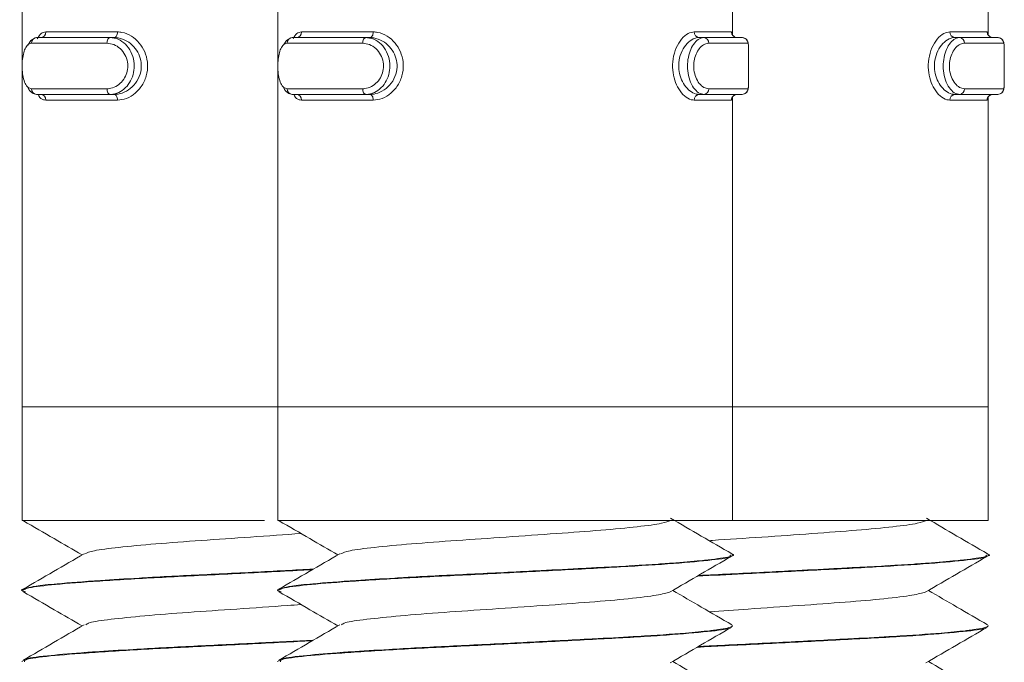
# Model space of a CAD drawing. Header units: millimetres. Extents: x -480 to 1549, y -2911 to -293.
# Tile 58 of 106: x -258 to -241, y -335 to -324. Entities that reach past the tile are written whole.
import ezdxf

# ---------------------------------------------------------------- set-up
doc = ezdxf.new("R2010")
doc.units = ezdxf.units.MM

msp = doc.modelspace()

# ---------------------------------------------------------------- linework, layer by layer
at = {"color": 7, "linetype": 'Continuous', "lineweight": 15}
for p, q in [((-257.951, -318.462), (-257.951, -324.316)), ((-253.451, -318.462), (-253.451, -324.316)), ((-245.451, -323.845), (-245.451, -318.944)), ((-240.951, -323.845), (-240.951, -318.944)), ((-257.538, -323.787), (-256.274, -323.787)), ((-253.038, -323.787), (-251.774, -323.787)), ((-246.125, -323.787), (-245.469, -323.787)), ((-241.625, -323.787), (-240.969, -323.787)), ((-256.461, -323.987), (-257.789, -323.987)), ((-257.699, -323.887), (-256.403, -323.887)), ((-256.332, -323.887), (-256.403, -323.887)), ((-251.96, -323.987), (-253.289, -323.987)), ((-253.199, -323.887), (-251.903, -323.887)), ((-251.832, -323.887), (-251.903, -323.887)), ((-246.042, -323.887), (-245.954, -323.887)), ((-245.954, -323.887), (-245.282, -323.887)), ((-245.182, -323.987), (-245.871, -323.987)), ((-241.542, -323.887), (-241.454, -323.887)), ((-241.454, -323.887), (-240.782, -323.887)), ((-240.682, -323.987), (-241.371, -323.987)), ((-245.168, -324.633), (-245.168, -324.144)), ((-240.668, -324.633), (-240.668, -324.144)), ((-257.951, -324.462), (-257.951, -330.387)), ((-253.451, -324.462), (-253.451, -330.387)), ((-257.789, -324.787), (-256.461, -324.787)), ((-256.403, -324.887), (-257.699, -324.887)), ((-256.332, -324.887), (-256.403, -324.887)), ((-253.289, -324.787), (-251.96, -324.787)), ((-251.903, -324.887), (-253.199, -324.887)), ((-251.832, -324.887), (-251.903, -324.887)), ((-246.042, -324.887), (-245.954, -324.887)), ((-245.282, -324.887), (-245.954, -324.887)), ((-245.871, -324.787), (-245.182, -324.787)), ((-241.542, -324.887), (-241.454, -324.887)), ((-240.782, -324.887), (-241.454, -324.887)), ((-241.371, -324.787), (-240.682, -324.787)), ((-256.274, -324.987), (-257.538, -324.987)), ((-251.774, -324.987), (-253.038, -324.987)), ((-245.469, -324.987), (-246.125, -324.987)), ((-245.451, -330.387), (-245.451, -324.944)), ((-240.969, -324.987), (-241.625, -324.987)), ((-240.951, -330.387), (-240.951, -324.944)), ((-257.951, -330.387), (-257.951, -332.387)), ((-257.951, -330.387), (-253.451, -330.387)), ((-253.451, -330.387), (-253.451, -332.387)), ((-253.451, -330.387), (-245.451, -330.387)), ((-253.451, -330.387), (-247.359, -330.387)), ((-247.359, -330.387), (-245.451, -330.387)), ((-245.451, -332.387), (-245.451, -330.387)), ((-245.451, -330.387), (-240.951, -330.387)), ((-245.451, -330.387), (-242.859, -330.387)), ((-242.859, -330.387), (-240.951, -330.387)), ((-240.951, -332.387), (-240.951, -330.387)), ((-257.951, -332.387), (-253.687, -332.387)), ((-253.451, -332.387), (-245.451, -332.387)), ((-245.451, -332.387), (-240.951, -332.387)), ((-245.451, -332.997), (-245.451, -332.987)), ((-240.951, -332.997), (-240.951, -332.987)), ((-257.951, -333.612), (-257.951, -333.622)), ((-253.451, -333.612), (-253.451, -333.622)), ((-245.451, -334.247), (-245.451, -334.237)), ((-240.951, -334.247), (-240.951, -334.237)), ((-257.951, -334.862), (-257.951, -334.872)), ((-253.451, -334.862), (-253.451, -334.872))]:
    msp.add_line(p, q, dxfattribs=at)
at = {"color": 7, "linetype": 'Continuous', "lineweight": 15, "flags": 128}
for points in [[(-256.274, -323.787), (-256.275, -323.807), (-256.279, -323.826), (-256.284, -323.843), (-256.291, -323.858), (-256.3, -323.87), (-256.31, -323.88), (-256.321, -323.885), (-256.332, -323.887)], [(-251.774, -323.787), (-251.775, -323.807), (-251.779, -323.826), (-251.784, -323.843), (-251.791, -323.858), (-251.8, -323.87), (-251.81, -323.88), (-251.821, -323.885), (-251.832, -323.887)], [(-257.853, -324.019), (-257.803, -323.939), (-257.726, -323.891), (-257.699, -323.887), (-257.699, -323.887), (-257.699, -323.887)], [(-256.403, -323.887), (-256.415, -323.889), (-256.425, -323.895), (-256.435, -323.904), (-256.444, -323.917), (-256.451, -323.932), (-256.456, -323.949), (-256.459, -323.968), (-256.461, -323.987)], [(-253.346, -324.008), (-253.303, -323.939), (-253.226, -323.891), (-253.199, -323.887), (-253.199, -323.887), (-253.199, -323.887)], [(-251.903, -323.887), (-251.915, -323.889), (-251.925, -323.895), (-251.935, -323.904), (-251.944, -323.917), (-251.951, -323.932), (-251.956, -323.949), (-251.959, -323.968), (-251.96, -323.987)], [(-245.168, -324.178), (-245.168, -324.136), (-245.17, -324.034), (-245.175, -323.985), (-245.183, -323.958), (-245.196, -323.933), (-245.218, -323.909), (-245.251, -323.892), (-245.274, -323.888), (-245.28, -323.887), (-245.281, -323.887), (-245.281, -323.887), (-245.282, -323.887), (-245.282, -323.887), (-245.282, -323.887), (-245.282, -323.887), (-245.282, -323.887)], [(-256.461, -324.787), (-256.459, -324.807), (-256.456, -324.826), (-256.451, -324.843), (-256.444, -324.858), (-256.435, -324.87), (-256.425, -324.88), (-256.415, -324.885), (-256.403, -324.887)], [(-256.332, -324.887), (-256.321, -324.889), (-256.31, -324.895), (-256.3, -324.904), (-256.291, -324.917), (-256.284, -324.932), (-256.279, -324.949), (-256.275, -324.968), (-256.274, -324.987)], [(-251.96, -324.787), (-251.959, -324.807), (-251.956, -324.826), (-251.951, -324.843), (-251.944, -324.858), (-251.935, -324.87), (-251.925, -324.88), (-251.915, -324.885), (-251.903, -324.887)], [(-251.832, -324.887), (-251.821, -324.889), (-251.81, -324.895), (-251.8, -324.904), (-251.791, -324.917), (-251.784, -324.932), (-251.779, -324.949), (-251.775, -324.968), (-251.774, -324.987)]]:
    msp.add_lwpolyline(points, dxfattribs=at)
at = {"color": 7, "linetype": 'Continuous', "lineweight": 15}
for centre, radius, start, end in [((-257.633, -323.792), 0.0953, 273.3008, 2.9354), ((-253.133, -323.792), 0.0953, 273.3008, 2.9354), ((-246.032, -323.795), 0.0928, 175.2316, 264.2451), ((-245.369, -323.788), 0.0998, 179.8746, 269.8516), ((-241.532, -323.795), 0.0928, 175.2409, 264.2408), ((-240.869, -323.788), 0.0998, 179.8746, 269.8473), ((-257.694, -323.983), 0.0955, 93.0722, 182.7884), ((-253.194, -323.983), 0.0955, 93.0676, 182.7931), ((-245.963, -323.979), 0.0925, 355.0156, 83.9864), ((-245.282, -323.987), 0.0998, 359.8918, 89.9157), ((-241.463, -323.979), 0.0925, 355.0176, 83.9844), ((-240.782, -323.987), 0.0998, 359.8961, 89.9157), ((-257.694, -324.792), 0.0955, 177.2216, 266.9177), ((-257.633, -324.982), 0.0953, 357.0561, 86.7246), ((-253.194, -324.792), 0.0955, 177.2169, 266.9224), ((-253.133, -324.982), 0.0953, 357.0561, 86.7246), ((-246.032, -324.98), 0.0927, 95.7287, 184.7779), ((-245.963, -324.795), 0.0925, 276.0238, 4.9741), ((-245.369, -324.987), 0.0998, 90.1241, 180.1326), ((-245.37, -324.979), 0.0916, 89.6601, 156.4812), ((-245.282, -324.787), 0.0998, 270.094, 0.0984), ((-241.532, -324.98), 0.0927, 95.733, 184.7685), ((-241.463, -324.795), 0.0925, 276.0258, 4.9721), ((-240.869, -324.987), 0.0998, 90.1284, 180.1326), ((-240.87, -324.979), 0.0916, 89.6593, 156.482), ((-240.782, -324.787), 0.0998, 270.094, 0.0941)]:
    msp.add_arc(centre, radius, start, end, dxfattribs=at)
at = {"color": 8, "linetype": 'Continuous', "lineweight": 15}
for points, knots in [([(-257.686, -323.911), (-257.664, -323.874), (-257.623, -323.803), (-257.566, -323.792), (-257.538, -323.787)], [0, 0, 0, 0, 0.5209079, 1, 1, 1, 1]), ([(-253.186, -323.911), (-253.164, -323.874), (-253.123, -323.803), (-253.066, -323.792), (-253.038, -323.787)], [0, 0, 0, 0, 0.5208964, 1, 1, 1, 1]), ([(-257.538, -324.987), (-257.552, -324.986), (-257.596, -324.98), (-257.643, -324.949), (-257.666, -324.896), (-257.67, -324.887)], [0, 0, 0, 0, 0.2732654, 0.8789457, 1, 1, 1, 1]), ([(-253.038, -324.987), (-253.052, -324.986), (-253.096, -324.98), (-253.143, -324.949), (-253.166, -324.896), (-253.17, -324.887)], [0, 0, 0, 0, 0.2732332, 0.8790152, 1, 1, 1, 1])]:
    msp.add_open_spline(points, degree=3, knots=knots, dxfattribs=at)
at = {"color": 7, "linetype": 'Continuous', "lineweight": 15}
for points, knots in [([(-256.274, -323.787), (-256.248, -323.789), (-256.165, -323.794), (-256.027, -323.851), (-255.887, -323.973), (-255.789, -324.133), (-255.739, -324.318), (-255.748, -324.519), (-255.822, -324.713), (-255.953, -324.87), (-256.112, -324.969), (-256.222, -324.981), (-256.274, -324.987)], [0, 0, 0, 0, 0.049964, 0.16072, 0.265966, 0.365263, 0.46297, 0.565677, 0.676025, 0.789421, 0.900469, 1, 1, 1, 1]), ([(-251.774, -323.787), (-251.748, -323.789), (-251.665, -323.794), (-251.527, -323.851), (-251.387, -323.973), (-251.289, -324.133), (-251.239, -324.318), (-251.248, -324.519), (-251.322, -324.713), (-251.453, -324.87), (-251.612, -324.969), (-251.722, -324.981), (-251.774, -324.987)], [0, 0, 0, 0, 0.0499755, 0.1607277, 0.265968, 0.3652662, 0.4629711, 0.5656768, 0.6760274, 0.7894162, 0.9004647, 1, 1, 1, 1]), ([(-246.125, -324.987), (-246.142, -324.986), (-246.2, -324.981), (-246.297, -324.924), (-246.4, -324.802), (-246.473, -324.642), (-246.511, -324.456), (-246.504, -324.256), (-246.448, -324.061), (-246.352, -323.905), (-246.237, -323.805), (-246.161, -323.793), (-246.125, -323.787)], [0, 0, 0, 0, 0.049955, 0.160722, 0.265974, 0.365253, 0.462977, 0.565669, 0.676017, 0.789419, 0.900457, 1, 1, 1, 1]), ([(-245.37, -323.887), (-245.384, -323.885), (-245.41, -323.882), (-245.438, -323.86), (-245.451, -323.841), (-245.455, -323.83), (-245.455, -323.83), (-245.455, -323.83)], [0, 0, 0, 0, 0.250742, 0.466798, 0.653521, 0.835271, 1, 1, 1, 1]), ([(-241.625, -324.987), (-241.642, -324.986), (-241.7, -324.981), (-241.797, -324.924), (-241.9, -324.802), (-241.973, -324.642), (-242.011, -324.456), (-242.004, -324.256), (-241.948, -324.061), (-241.852, -323.905), (-241.737, -323.805), (-241.661, -323.793), (-241.625, -323.787)], [0, 0, 0, 0, 0.0499645, 0.1607188, 0.265971, 0.3652542, 0.4629766, 0.565668, 0.6760136, 0.7894246, 0.9004587, 1, 1, 1, 1]), ([(-240.87, -323.887), (-240.884, -323.885), (-240.91, -323.882), (-240.938, -323.86), (-240.951, -323.841), (-240.955, -323.83), (-240.955, -323.83), (-240.955, -323.83)], [0, 0, 0, 0, 0.250755, 0.466919, 0.653665, 0.835563, 1, 1, 1, 1]), ([(-257.789, -323.987), (-257.796, -323.988), (-257.824, -323.99), (-257.868, -324.021), (-257.911, -324.098), (-257.94, -324.203), (-257.955, -324.326), (-257.954, -324.461), (-257.937, -324.592), (-257.902, -324.7), (-257.852, -324.773), (-257.81, -324.783), (-257.789, -324.787)], [0, 0, 0, 0, 0.03728, 0.149826, 0.256277, 0.356432, 0.453449, 0.553209, 0.660001, 0.772414, 0.885918, 1, 1, 1, 1]), ([(-256.461, -324.787), (-256.447, -324.787), (-256.394, -324.785), (-256.302, -324.754), (-256.202, -324.676), (-256.13, -324.572), (-256.091, -324.448), (-256.093, -324.314), (-256.139, -324.183), (-256.225, -324.075), (-256.338, -324.002), (-256.419, -323.992), (-256.461, -323.987)], [0, 0, 0, 0, 0.037284, 0.149826, 0.256289, 0.356427, 0.453445, 0.553205, 0.659998, 0.772414, 0.88591, 1, 1, 1, 1]), ([(-256.403, -323.887), (-256.403, -323.887), (-256.358, -323.887), (-256.26, -323.908), (-256.131, -323.997), (-256.032, -324.133), (-255.98, -324.296), (-255.978, -324.463), (-256.022, -324.617), (-256.104, -324.748), (-256.22, -324.845), (-256.325, -324.883), (-256.389, -324.887), (-256.403, -324.887), (-256.403, -324.887)], [0, 0, 0, 0, 0.000037, 0.112215, 0.224486, 0.337092, 0.445585, 0.547535, 0.646159, 0.746786, 0.852426, 0.963254, 0.999963, 1, 1, 1, 1]), ([(-256.332, -324.887), (-256.332, -324.887), (-256.285, -324.887), (-256.188, -324.87), (-256.044, -324.79), (-255.926, -324.66), (-255.858, -324.498), (-255.85, -324.329), (-255.895, -324.174), (-255.985, -324.041), (-256.111, -323.939), (-256.235, -323.894), (-256.308, -323.887), (-256.332, -323.887), (-256.332, -323.887)], [0, 0, 0, 0, 0.000037, 0.10113, 0.213606, 0.327135, 0.435879, 0.536201, 0.632071, 0.730792, 0.836856, 0.94931, 0.999963, 1, 1, 1, 1]), ([(-253.289, -323.987), (-253.296, -323.988), (-253.324, -323.99), (-253.368, -324.021), (-253.411, -324.098), (-253.44, -324.203), (-253.455, -324.326), (-253.454, -324.461), (-253.437, -324.592), (-253.402, -324.7), (-253.352, -324.773), (-253.31, -324.783), (-253.289, -324.787)], [0, 0, 0, 0, 0.037275, 0.14982, 0.256286, 0.356425, 0.453442, 0.553201, 0.660004, 0.772419, 0.885916, 1, 1, 1, 1]), ([(-251.96, -324.787), (-251.947, -324.787), (-251.894, -324.785), (-251.802, -324.754), (-251.702, -324.676), (-251.63, -324.572), (-251.591, -324.448), (-251.593, -324.314), (-251.639, -324.183), (-251.725, -324.075), (-251.838, -324.002), (-251.919, -323.992), (-251.96, -323.987)], [0, 0, 0, 0, 0.0372967, 0.1498306, 0.2562875, 0.356435, 0.4534478, 0.5532079, 0.6599996, 0.7724114, 0.8859033, 1, 1, 1, 1]), ([(-251.903, -323.887), (-251.903, -323.887), (-251.868, -323.887), (-251.755, -323.908), (-251.632, -323.997), (-251.531, -324.133), (-251.48, -324.296), (-251.478, -324.463), (-251.522, -324.617), (-251.604, -324.748), (-251.722, -324.845), (-251.821, -324.883), (-251.892, -324.887), (-251.903, -324.887), (-251.903, -324.887)], [0, 0, 0, 0, 0.000047, 0.112225, 0.224495, 0.337091, 0.445587, 0.547534, 0.646157, 0.746784, 0.852429, 0.963241, 0.999953, 1, 1, 1, 1]), ([(-251.832, -324.887), (-251.832, -324.887), (-251.778, -324.887), (-251.692, -324.87), (-251.543, -324.79), (-251.426, -324.66), (-251.357, -324.498), (-251.35, -324.329), (-251.395, -324.174), (-251.485, -324.041), (-251.61, -323.939), (-251.739, -323.894), (-251.805, -323.887), (-251.832, -323.887), (-251.832, -323.887)], [0, 0, 0, 0, 0.0000322, 0.1011343, 0.2136048, 0.3271368, 0.4358801, 0.5362026, 0.6320718, 0.7307947, 0.8368557, 0.9493147, 0.9999678, 1, 1, 1, 1]), ([(-246.042, -323.887), (-246.042, -323.887), (-246.07, -323.887), (-246.147, -323.905), (-246.252, -323.984), (-246.344, -324.115), (-246.397, -324.277), (-246.403, -324.445), (-246.368, -324.6), (-246.298, -324.733), (-246.201, -324.835), (-246.113, -324.881), (-246.056, -324.887), (-246.042, -324.887), (-246.042, -324.887)], [0, 0, 0, 0, 0.0000433, 0.1011243, 0.2136075, 0.3271347, 0.4358658, 0.5361892, 0.6320788, 0.7308035, 0.8368683, 0.9493165, 0.9999567, 1, 1, 1, 1]), ([(-245.954, -324.887), (-245.954, -324.887), (-245.98, -324.887), (-246.051, -324.867), (-246.138, -324.778), (-246.208, -324.642), (-246.244, -324.479), (-246.245, -324.312), (-246.214, -324.158), (-246.157, -324.027), (-246.076, -323.929), (-246.007, -323.892), (-245.962, -323.887), (-245.954, -323.887), (-245.954, -323.887)], [0, 0, 0, 0, 0.000042, 0.112215, 0.224498, 0.337103, 0.445586, 0.547532, 0.646171, 0.746785, 0.852422, 0.96323, 0.999958, 1, 1, 1, 1]), ([(-245.871, -323.987), (-245.88, -323.988), (-245.917, -323.99), (-245.982, -324.021), (-246.054, -324.098), (-246.107, -324.203), (-246.136, -324.326), (-246.135, -324.461), (-246.101, -324.592), (-246.038, -324.7), (-245.957, -324.773), (-245.9, -324.783), (-245.871, -324.787)], [0, 0, 0, 0, 0.037287, 0.149827, 0.256271, 0.356423, 0.453449, 0.553206, 0.659994, 0.772415, 0.885903, 1, 1, 1, 1]), ([(-245.168, -324.178), (-245.168, -324.143), (-245.168, -324.07), (-245.171, -324.002), (-245.178, -323.992), (-245.182, -323.987)], [0, 0, 0, 0, 0.305382, 0.651818, 1, 1, 1, 1]), ([(-241.542, -323.887), (-241.542, -323.887), (-241.571, -323.887), (-241.647, -323.905), (-241.752, -323.984), (-241.844, -324.115), (-241.897, -324.277), (-241.903, -324.445), (-241.868, -324.6), (-241.798, -324.733), (-241.701, -324.835), (-241.613, -324.881), (-241.556, -324.887), (-241.542, -324.887), (-241.542, -324.887)], [0, 0, 0, 0, 0.000043, 0.101136, 0.213605, 0.327139, 0.435863, 0.536184, 0.632072, 0.730795, 0.836857, 0.949303, 0.999957, 1, 1, 1, 1]), ([(-241.454, -324.887), (-241.454, -324.887), (-241.48, -324.887), (-241.551, -324.867), (-241.638, -324.778), (-241.708, -324.642), (-241.744, -324.479), (-241.745, -324.312), (-241.714, -324.158), (-241.657, -324.027), (-241.576, -323.929), (-241.507, -323.892), (-241.462, -323.887), (-241.454, -323.887), (-241.454, -323.887)], [0, 0, 0, 0, 0.000042, 0.1122167, 0.2244903, 0.3370959, 0.4455854, 0.5475331, 0.6461725, 0.7467791, 0.8524205, 0.9632426, 0.999958, 1, 1, 1, 1]), ([(-241.371, -323.987), (-241.38, -323.988), (-241.417, -323.99), (-241.482, -324.021), (-241.554, -324.098), (-241.607, -324.203), (-241.636, -324.326), (-241.635, -324.461), (-241.601, -324.592), (-241.538, -324.7), (-241.457, -324.773), (-241.4, -324.783), (-241.371, -324.787)], [0, 0, 0, 0, 0.037291, 0.14983, 0.256276, 0.35643, 0.453446, 0.553205, 0.660001, 0.772413, 0.885919, 1, 1, 1, 1]), ([(-240.668, -324.178), (-240.668, -324.163), (-240.668, -324.103), (-240.669, -324.041), (-240.673, -323.993), (-240.68, -323.962), (-240.694, -323.934), (-240.717, -323.907), (-240.746, -323.892), (-240.768, -323.888), (-240.778, -323.887), (-240.781, -323.887), (-240.781, -323.887), (-240.782, -323.887), (-240.782, -323.887), (-240.782, -323.887), (-240.782, -323.887), (-240.782, -323.887), (-240.782, -323.887)], [0, 0, 0, 0, 0.094043, 0.40116, 0.601626, 0.706806, 0.783087, 0.85699, 0.936385, 0.98495, 0.99549, 0.998059, 0.999352, 0.99968, 0.999838, 0.999881, 0.999942, 1, 1, 1, 1]), ([(-240.668, -324.178), (-240.668, -324.143), (-240.668, -324.07), (-240.671, -324.002), (-240.678, -323.992), (-240.682, -323.987)], [0, 0, 0, 0, 0.305382, 0.651818, 1, 1, 1, 1]), ([(-245.282, -324.887), (-245.268, -324.886), (-245.243, -324.883), (-245.214, -324.864), (-245.195, -324.842), (-245.183, -324.819), (-245.176, -324.796), (-245.169, -324.752), (-245.168, -324.696), (-245.168, -324.623), (-245.168, -324.606)], [0, 0, 0, 0, 0.084823, 0.157588, 0.221852, 0.284975, 0.359818, 0.488863, 0.881455, 1, 1, 1, 1]), ([(-245.182, -324.787), (-245.181, -324.787), (-245.176, -324.785), (-245.17, -324.753), (-245.168, -324.688), (-245.168, -324.628), (-245.168, -324.606)], [0, 0, 0, 0, 0.11714, 0.470626, 0.804947, 1, 1, 1, 1]), ([(-240.782, -324.887), (-240.768, -324.886), (-240.743, -324.883), (-240.714, -324.864), (-240.695, -324.842), (-240.683, -324.819), (-240.676, -324.796), (-240.669, -324.752), (-240.668, -324.696), (-240.668, -324.623), (-240.668, -324.606)], [0, 0, 0, 0, 0.084805, 0.157571, 0.221837, 0.284961, 0.359806, 0.488853, 0.881452, 1, 1, 1, 1]), ([(-240.682, -324.787), (-240.681, -324.787), (-240.676, -324.785), (-240.67, -324.753), (-240.668, -324.688), (-240.668, -324.628), (-240.668, -324.606)], [0, 0, 0, 0, 0.117145, 0.470581, 0.804981, 1, 1, 1, 1]), ([(-257.699, -324.887), (-257.699, -324.887), (-257.722, -324.887), (-257.783, -324.863), (-257.833, -324.812), (-257.85, -324.764), (-257.851, -324.761)], [0, 0, 0, 0, 0.000154, 0.483568, 0.967393, 1, 1, 1, 1]), ([(-253.199, -324.887), (-253.199, -324.887), (-253.226, -324.887), (-253.282, -324.863), (-253.333, -324.813), (-253.349, -324.767), (-253.35, -324.765)], [0, 0, 0, 0, 0.000184, 0.491471, 0.983221, 1, 1, 1, 1]), ([(-245.461, -332.973), (-245.641, -332.869), (-246.001, -332.66), (-246.36, -332.451), (-246.54, -332.346)], [0, 0, 0, 0, 0.500294, 1, 1, 1, 1]), ([(-240.961, -332.973), (-241.141, -332.869), (-241.501, -332.66), (-241.86, -332.451), (-242.04, -332.346)], [0, 0, 0, 0, 0.500295, 1, 1, 1, 1]), ([(-257.93, -332.393), (-257.75, -332.497), (-257.405, -332.697), (-257.061, -332.897), (-256.897, -332.992)], [0, 0, 0, 0, 0.5227055, 1, 1, 1, 1]), ([(-253.43, -332.393), (-253.25, -332.497), (-252.905, -332.697), (-252.561, -332.897), (-252.397, -332.992)], [0, 0, 0, 0, 0.522705, 1, 1, 1, 1]), ([(-252.349, -332.973), (-252.309, -332.954), (-252.223, -332.915), (-251.777, -332.86), (-251.128, -332.798), (-250.317, -332.737), (-249.428, -332.679), (-248.545, -332.616), (-247.74, -332.558), (-247.095, -332.497), (-246.674, -332.439), (-246.581, -332.403), (-246.539, -332.387)], [0, 0, 0, 0, 0.091839, 0.193473, 0.297126, 0.400322, 0.502252, 0.606303, 0.708212, 0.811432, 0.915069, 1, 1, 1, 1]), ([(-245.859, -332.742), (-245.84, -332.74), (-245.558, -332.719), (-244.921, -332.68), (-244.047, -332.616), (-243.239, -332.558), (-242.596, -332.497), (-242.174, -332.439), (-242.081, -332.403), (-242.039, -332.387)], [0, 0, 0, 0, 0.012473, 0.180325, 0.351673, 0.519496, 0.689474, 0.860139, 1, 1, 1, 1]), ([(-256.849, -332.973), (-256.809, -332.954), (-256.723, -332.915), (-256.277, -332.86), (-255.628, -332.798), (-254.815, -332.737), (-253.936, -332.68), (-253.316, -332.636), (-253.047, -332.616), (-253.045, -332.616)], [0, 0, 0, 0, 0.151229, 0.318587, 0.489273, 0.659204, 0.827051, 0.998391, 1, 1, 1, 1]), ([(-256.861, -332.971), (-257.041, -333.076), (-257.401, -333.285), (-257.76, -333.494), (-257.94, -333.598)], [0, 0, 0, 0, 0.499706, 1, 1, 1, 1]), ([(-253.394, -333.643), (-253.416, -333.637), (-253.518, -333.612), (-253.334, -333.564), (-252.838, -333.506), (-252.007, -333.445), (-250.951, -333.383), (-249.754, -333.326), (-248.533, -333.263), (-247.394, -333.203), (-246.437, -333.145), (-245.779, -333.081), (-245.451, -333.035), (-245.486, -333.006), (-245.496, -332.997)], [0, 0, 0, 0, 0.0251692, 0.1195979, 0.2123149, 0.3057678, 0.3999811, 0.4922041, 0.5864933, 0.6797728, 0.7726477, 0.8670496, 0.9593497, 1, 1, 1, 1]), ([(-252.361, -332.971), (-252.541, -333.076), (-252.901, -333.285), (-253.26, -333.494), (-253.44, -333.598)], [0, 0, 0, 0, 0.499706, 1, 1, 1, 1]), ([(-245.478, -332.973), (-245.469, -332.975), (-245.384, -332.997), (-245.541, -333.036), (-245.924, -333.088), (-246.376, -333.126), (-246.641, -333.145), (-246.724, -333.151), (-247.032, -333.172), (-247.476, -333.196), (-248.187, -333.235), (-248.944, -333.274), (-249.794, -333.318), (-250.551, -333.354), (-250.925, -333.373), (-251.134, -333.385), (-251.238, -333.391), (-251.573, -333.41), (-252.187, -333.448), (-252.809, -333.495), (-253.332, -333.55), (-253.395, -333.589), (-253.433, -333.612)], [0, 0, 0, 0, 0.0099755, 0.0998662, 0.1900604, 0.2551405, 0.2732218, 0.278636, 0.2816284, 0.3709318, 0.4019485, 0.4620956, 0.5530495, 0.5975619, 0.6425789, 0.645768, 0.6513196, 0.6695127, 0.7341465, 0.8251904, 0.8914138, 1, 1, 1, 1]), ([(-246.551, -333.644), (-246.371, -333.54), (-246.012, -333.331), (-245.652, -333.122), (-245.472, -333.018)], [0, 0, 0, 0, 0.499701, 1, 1, 1, 1]), ([(-246.072, -333.366), (-245.803, -333.353), (-245.141, -333.32), (-244.031, -333.263), (-242.895, -333.203), (-241.937, -333.145), (-241.279, -333.081), (-240.951, -333.035), (-240.986, -333.006), (-240.996, -332.997)], [0, 0, 0, 0, 0.1128028, 0.2775393, 0.4405127, 0.6027775, 0.7677119, 0.9289737, 1, 1, 1, 1]), ([(-240.978, -332.973), (-240.969, -332.975), (-240.884, -332.997), (-241.041, -333.036), (-241.424, -333.088), (-241.876, -333.126), (-242.141, -333.145), (-242.224, -333.151), (-242.531, -333.172), (-242.976, -333.196), (-243.687, -333.235), (-244.445, -333.274), (-245.29, -333.318), (-245.869, -333.345), (-246.05, -333.354), (-246.052, -333.354)], [0, 0, 0, 0, 0.0166819, 0.1669704, 0.3177666, 0.4265705, 0.4568015, 0.4658527, 0.4708591, 0.6201656, 0.6720217, 0.7725818, 0.9246488, 0.9990674, 1, 1, 1, 1]), ([(-242.051, -333.644), (-241.871, -333.54), (-241.512, -333.331), (-241.152, -333.122), (-240.972, -333.018)], [0, 0, 0, 0, 0.499701, 1, 1, 1, 1]), ([(-257.894, -333.643), (-257.916, -333.637), (-258.018, -333.612), (-257.834, -333.564), (-257.338, -333.506), (-256.508, -333.445), (-255.449, -333.383), (-254.261, -333.326), (-253.351, -333.28), (-252.911, -333.256), (-252.846, -333.253)], [0, 0, 0, 0, 0.0417484, 0.198366, 0.3521402, 0.5071355, 0.6633974, 0.816354, 0.9727376, 1, 1, 1, 1]), ([(-252.827, -333.242), (-252.99, -333.25), (-253.527, -333.279), (-254.295, -333.318), (-255.051, -333.354), (-255.425, -333.373), (-255.634, -333.385), (-255.738, -333.391), (-256.073, -333.41), (-256.687, -333.448), (-257.309, -333.495), (-257.832, -333.55), (-257.895, -333.589), (-257.933, -333.612)], [0, 0, 0, 0, 0.068923, 0.226358, 0.303405, 0.381327, 0.386847, 0.396458, 0.427948, 0.539825, 0.697415, 0.812043, 1, 1, 1, 1]), ([(-257.93, -333.643), (-257.75, -333.747), (-257.405, -333.947), (-257.061, -334.147), (-256.897, -334.242)], [0, 0, 0, 0, 0.5227055, 1, 1, 1, 1]), ([(-253.43, -333.643), (-253.25, -333.747), (-252.905, -333.947), (-252.561, -334.147), (-252.397, -334.242)], [0, 0, 0, 0, 0.522705, 1, 1, 1, 1]), ([(-252.33, -334.222), (-252.315, -334.21), (-252.276, -334.176), (-251.918, -334.126), (-251.324, -334.065), (-250.548, -334.003), (-249.673, -333.946), (-248.78, -333.883), (-247.945, -333.823), (-247.252, -333.765), (-246.743, -333.701), (-246.614, -333.663), (-246.551, -333.644)], [0, 0, 0, 0, 0.063654, 0.16707, 0.271304, 0.376393, 0.479252, 0.584425, 0.688466, 0.792055, 0.897357, 1, 1, 1, 1]), ([(-245.461, -334.223), (-245.641, -334.119), (-245.989, -333.917), (-246.337, -333.715), (-246.504, -333.617)], [0, 0, 0, 0, 0.517429, 1, 1, 1, 1]), ([(-245.859, -333.992), (-245.633, -333.977), (-245.12, -333.942), (-244.278, -333.883), (-243.445, -333.823), (-242.752, -333.765), (-242.243, -333.701), (-242.114, -333.663), (-242.051, -333.644)], [0, 0, 0, 0, 0.137013, 0.311307, 0.483727, 0.655397, 0.829898, 1, 1, 1, 1]), ([(-240.961, -334.223), (-241.141, -334.119), (-241.489, -333.917), (-241.837, -333.715), (-242.004, -333.617)], [0, 0, 0, 0, 0.51743, 1, 1, 1, 1]), ([(-256.83, -334.222), (-256.815, -334.21), (-256.776, -334.176), (-256.418, -334.126), (-255.824, -334.065), (-255.047, -334.003), (-254.177, -333.946), (-253.478, -333.898), (-253.125, -333.872), (-253.045, -333.866)], [0, 0, 0, 0, 0.103501, 0.271633, 0.441104, 0.611968, 0.779203, 0.950201, 1, 1, 1, 1]), ([(-256.861, -334.221), (-257.041, -334.326), (-257.401, -334.535), (-257.76, -334.744), (-257.94, -334.848)], [0, 0, 0, 0, 0.499706, 1, 1, 1, 1]), ([(-252.361, -334.221), (-252.541, -334.326), (-252.901, -334.535), (-253.26, -334.744), (-253.44, -334.848)], [0, 0, 0, 0, 0.499706, 1, 1, 1, 1]), ([(-245.455, -334.237), (-245.456, -334.242), (-245.459, -334.267), (-245.586, -334.292), (-245.773, -334.316), (-245.934, -334.336), (-246.323, -334.374), (-246.998, -334.42), (-247.638, -334.456), (-247.98, -334.474), (-248.086, -334.479), (-248.489, -334.5), (-249.277, -334.542), (-250.446, -334.598), (-251.43, -334.65), (-252.028, -334.688), (-252.299, -334.707), (-252.375, -334.713), (-252.637, -334.733), (-253.079, -334.769), (-253.434, -334.82), (-253.415, -334.851), (-253.409, -334.862)], [0, 0, 0, 0, 0.024184, 0.115478, 0.126036, 0.145142, 0.208922, 0.301768, 0.366318, 0.384576, 0.39019, 0.393457, 0.486983, 0.578962, 0.671224, 0.738217, 0.756615, 0.762025, 0.764908, 0.849115, 0.949298, 1, 1, 1, 1]), ([(-240.955, -334.237), (-240.956, -334.242), (-240.959, -334.267), (-241.086, -334.292), (-241.273, -334.316), (-241.434, -334.336), (-241.823, -334.374), (-242.498, -334.42), (-243.138, -334.456), (-243.48, -334.474), (-243.586, -334.479), (-243.989, -334.5), (-244.769, -334.542), (-245.619, -334.581), (-246.013, -334.603), (-246.053, -334.605)], [0, 0, 0, 0, 0.041026, 0.195913, 0.213821, 0.246238, 0.354444, 0.511956, 0.621468, 0.652444, 0.661967, 0.667512, 0.826181, 0.982226, 1, 1, 1, 1]), ([(-253.409, -334.872), (-253.41, -334.859), (-253.412, -334.825), (-252.998, -334.771), (-252.261, -334.713), (-251.256, -334.649), (-250.087, -334.592), (-248.86, -334.53), (-247.69, -334.468), (-246.671, -334.411), (-245.933, -334.348), (-245.533, -334.302), (-245.518, -334.275), (-245.514, -334.268)], [0, 0, 0, 0, 0.06639, 0.16628, 0.265201, 0.366049, 0.464743, 0.564921, 0.665277, 0.763856, 0.864672, 0.963809, 1, 1, 1, 1]), ([(-246.551, -334.894), (-246.371, -334.79), (-246.012, -334.581), (-245.652, -334.372), (-245.472, -334.268)], [0, 0, 0, 0, 0.499701, 1, 1, 1, 1]), ([(-246.073, -334.617), (-245.911, -334.608), (-245.368, -334.58), (-244.356, -334.53), (-243.191, -334.468), (-242.171, -334.411), (-241.433, -334.348), (-241.033, -334.302), (-241.018, -334.275), (-241.014, -334.268)], [0, 0, 0, 0, 0.073499, 0.246901, 0.420613, 0.591247, 0.765752, 0.937355, 1, 1, 1, 1]), ([(-242.051, -334.894), (-241.871, -334.79), (-241.512, -334.581), (-241.152, -334.372), (-240.972, -334.268)], [0, 0, 0, 0, 0.499701, 1, 1, 1, 1]), ([(-252.827, -334.492), (-253.144, -334.509), (-253.837, -334.545), (-254.948, -334.598), (-255.93, -334.65), (-256.528, -334.688), (-256.799, -334.707), (-256.875, -334.713), (-257.137, -334.733), (-257.579, -334.769), (-257.934, -334.82), (-257.915, -334.851), (-257.909, -334.862)], [0, 0, 0, 0, 0.1317973, 0.2874575, 0.4435968, 0.5569728, 0.5881059, 0.597262, 0.6021416, 0.7446528, 0.9141934, 1, 1, 1, 1]), ([(-257.909, -334.872), (-257.91, -334.859), (-257.912, -334.825), (-257.498, -334.771), (-256.761, -334.713), (-255.755, -334.649), (-254.591, -334.592), (-253.575, -334.541), (-253.019, -334.512), (-252.845, -334.503)], [0, 0, 0, 0, 0.108786, 0.272466, 0.434558, 0.599807, 0.761526, 0.925678, 1, 1, 1, 1]), ([(-245.461, -335.473), (-245.641, -335.369), (-245.989, -335.167), (-246.337, -334.965), (-246.504, -334.867)], [0, 0, 0, 0, 0.517429, 1, 1, 1, 1]), ([(-240.961, -335.473), (-241.141, -335.369), (-241.489, -335.167), (-241.837, -334.965), (-242.004, -334.867)], [0, 0, 0, 0, 0.51743, 1, 1, 1, 1])]:
    msp.add_open_spline(points, degree=3, knots=knots, dxfattribs=at)

doc.saveas('drawing.dxf')
